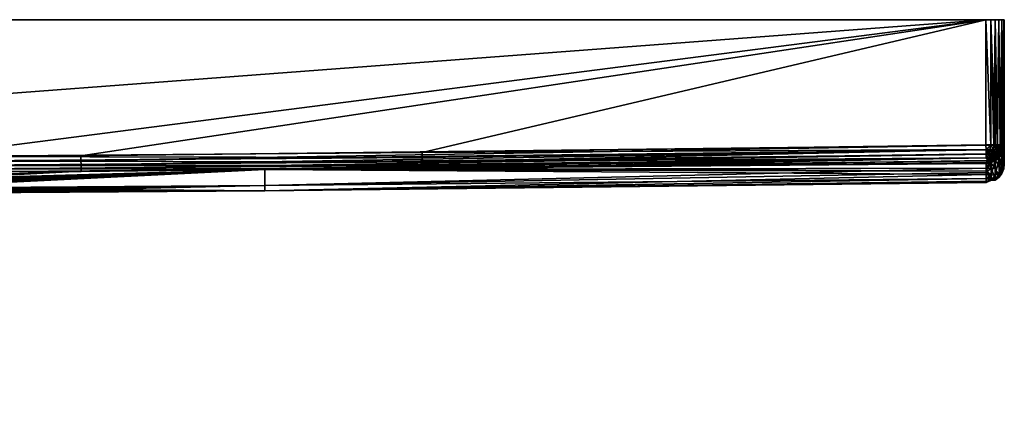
# Model space of a CAD drawing. Extents: x -0.079 to 0.08, y -0.252 to -0.001.
# Tile 55 of 55: x 0.026 to 0.08, y -0.022 to -0.001. Entities that reach past the tile are written whole.
import ezdxf

# ---------------------------------------------------------------- set-up
doc = ezdxf.new("R2010")
doc.units = 0
doc.layers.add('mesh', color=7, linetype='CONTINUOUS')

msp = doc.modelspace()

# ---------------------------------------------------------------- meshes
at = {"layer": 'mesh'}
mesh = msp.add_polyface(dxfattribs=at)
corners = [(-0.034599, -0.010764, 0.009222), (-0.034559, -0.010764, 0.009357), (-0.000247, -0.010881, -0.015041), (-0.035315, -0.010761, 0.007599), (-0.035188, -0.010762, 0.007858), (-0.004547, -0.010878, -0.015417), (-0.005619, -0.010876, -0.01564), (-0.000913, -0.010881, -0.015017), (-0.006456, -0.010874, -0.015899), (-0.009131, -0.010867, -0.016727), (-0.01632, -0.010829, -0.021062), (-0.036097, -0.010756, 0.006694), (-0.013365, -0.010848, -0.018873), (-0.001717, -0.010454, -0.064941), (-0.000247, -0.009856, -0.098521), (-0.020505, -0.009681, -0.098521), (-0.005357, -0.010459, -0.064419), (-0.009876, -0.010471, -0.062967), (-0.01248, -0.010483, -0.061612), (-0.0344, -0.010762, 0.010696), (-0.000247, -0.010856, 0.021115), (-0.0344, -0.010705, 0.021115), (-0.008622, -0.010722, 0.040066), (-0.00741, -0.01073, 0.039367), (-0.009814, -0.010714, 0.040753), (-0.034585, -0.01059, 0.041054), (-0.016564, -0.010603, 0.050006), (-0.015552, -0.010634, 0.047422), (-0.029103, -0.009595, 0.098521), (-0.016053, -0.010466, 0.061448), (-0.01667, -0.01049, 0.059465), (-0.014669, -0.010434, 0.064171), (-0.014944, -0.01044, 0.06363), (-0.013014, -0.010407, 0.066398), (-0.012189, -0.010398, 0.067187), (-0.010807, -0.010382, 0.068509), (-0.008643, -0.010364, 0.069972), (-0.008508, -0.010363, 0.070063), (-0.005726, -0.010348, 0.071325), (-0.004463, -0.010344, 0.071657), (-0.000247, -0.009843, 0.098521), (-0.003043, -0.01034, 0.07203), (-0.03452, -0.010593, 0.04086), (-0.014927, -0.010646, 0.046383), (-0.013977, -0.010665, 0.044805), (-0.020505, -0.009673, -0.098772), (0, -0.009858, -0.098521), (0.0291, -0.009621, -0.099012), (-0.020505, -0.009667, -0.099012), (-0.020503, -0.009064, -0.099467), (0.029094, -0.008762, -0.0995), (-0.020502, -0.008809, -0.0995), (0.0785, -0.001335, 0.0995), (0.020489, -0.008796, 0.0995), (-0.0785, -0.001335, 0.0995), (0.020491, -0.009052, 0.099467), (0.020492, -0.00929, 0.09937), (-0.029099, -0.009006, 0.099467), (-0.029103, -0.009609, 0.099012), (0.020493, -0.009661, 0.098772), (-0.029103, -0.009601, 0.098777), (-0.029102, -0.00945, 0.099215), (0.020493, -0.009655, 0.099012), (-0.029098, -0.00875, 0.0995), (-0.029101, -0.009244, 0.09937), (0.020492, -0.009496, 0.099215), (-0.003263, -0.022335, -0.064786), (-0.006421, -0.010461, -0.064161), (-0.00647, -0.022335, -0.064148), (-0.0125, -0.022335, -0.061651), (-0.013138, -0.010486, -0.06127), (-0.009567, -0.022335, -0.063097), (-0.035649, -0.010759, 0.007135), (-0.012499, -0.010853, -0.018351), (-0.004477, -0.010743, 0.038295), (-0.012167, -0.01069, 0.042701)]
mesh.append_faces([[corners[k] for k in face] for face in [(0, 1, 2, 2), (3, 4, 2, 2), (3, 5, 6, 6), (3, 7, 5, 5), (2, 7, 3, 3), (3, 8, 9, 9), (6, 8, 3, 3), (10, 11, 12, 12), (13, 14, 15, 15), (15, 16, 13, 13), (17, 15, 18, 18), (19, 20, 2, 2), (21, 22, 23, 23), (21, 24, 22, 22), (25, 26, 27, 27), (28, 29, 30, 30), (28, 31, 32, 32), (28, 33, 31, 31), (34, 33, 28, 28), (28, 35, 34, 34), (28, 36, 35, 35), (37, 36, 28, 28), (28, 38, 37, 37), (28, 39, 38, 38), (40, 39, 28, 28), (40, 41, 39, 39), (42, 43, 44, 44), (45, 14, 46, 46), (45, 15, 14, 14), (47, 48, 45, 45), (49, 50, 51, 51), (52, 53, 54, 54), (55, 56, 57, 57), (58, 59, 60, 60), (61, 62, 58, 58), (59, 40, 60, 60), (57, 63, 55, 55), (56, 64, 57, 57), (56, 65, 64, 64), (65, 61, 64, 64), (65, 62, 61, 61), (16, 66, 13, 13), (67, 68, 16, 16), (69, 18, 70, 70), (71, 17, 18, 18), (68, 67, 17, 17), (72, 9, 73, 73), (12, 72, 73, 73), (15, 67, 16, 16), (17, 67, 15, 15), (21, 74, 20, 20), (23, 74, 21, 21), (21, 44, 75, 75)]])
mesh = msp.add_polyface(dxfattribs=at)
corners = [(-0.000002, -0.010881, -0.015051), (-0.000247, -0.010856, 0.021115), (0.002761, -0.01088, -0.015153), (-0.000247, -0.010881, -0.015041), (0.003846, -0.010879, -0.015298), (0.006459, -0.010874, -0.015903), (0.039136, -0.010688, 0.021115), (0.007408, -0.010872, -0.016123), (0.029099, -0.009607, -0.098521), (0.011071, -0.010476, -0.062415), (0.012466, -0.010483, -0.061593), (0.006468, -0.010461, -0.064136), (0, -0.009858, -0.098521), (0.003028, -0.010455, -0.064816), (0.006636, -0.010461, -0.064103), (0.001939, -0.010454, -0.064925), (0, -0.010454, -0.064933), (-0.000247, -0.009856, -0.098521), (-0.000247, -0.010454, -0.064935), (-0.001717, -0.010454, -0.064941), (0, -0.010336, 0.0723), (0, -0.009846, 0.098521), (0.000593, -0.010337, 0.07229), (-0.000247, -0.009843, 0.098521), (-0.000247, -0.010337, 0.072278), (0.004464, -0.010344, 0.071664), (0.020493, -0.009669, 0.098521), (0.006274, -0.010351, 0.071122), (0.003615, -0.010341, 0.071918), (0.008636, -0.010365, 0.069953), (0.009012, -0.010367, 0.069768), (0.039134, -0.009509, 0.098522), (0.011257, -0.010386, 0.068137), (0.008629, -0.010722, 0.040058), (0.009327, -0.010718, 0.04043), (0.006879, -0.010733, 0.039126), (0.004466, -0.010743, 0.038325), (0.003979, -0.010745, 0.038164), (0.001237, -0.01075, 0.037744), (0.000001, -0.010749, 0.037765), (-0.000247, -0.010749, 0.037769), (-0.001818, -0.010749, 0.037796), (-0.003043, -0.01034, 0.07203), (-0.020503, -0.009064, -0.099467), (-0.020504, -0.009302, -0.09937), (0.029096, -0.009018, -0.099467), (0.0291, -0.009614, -0.098777), (-0.020505, -0.009673, -0.098772), (0.0291, -0.009621, -0.099012), (0.029099, -0.009462, -0.099215), (-0.020505, -0.009667, -0.099012), (0.029094, -0.008762, -0.0995), (0.029097, -0.009256, -0.09937), (-0.020505, -0.009508, -0.099215), (-0.0785, -0.001335, -0.0995), (-0.020502, -0.008809, -0.0995), (0.0785, -0.001335, -0.0995), (-0.029103, -0.009609, 0.099012), (0.020493, -0.009655, 0.099012), (0.020493, -0.009661, 0.098772), (0.020491, -0.009052, 0.099467), (-0.029098, -0.00875, 0.0995), (0.020489, -0.008796, 0.0995), (-0.0785, -0.001335, 0.0995), (0, -0.022335, -0.065), (-0.004477, -0.010743, 0.038295)]
mesh.append_faces([[corners[k] for k in face] for face in [(0, 1, 2, 2), (0, 3, 1, 1), (1, 4, 2, 2), (1, 5, 4, 4), (6, 5, 1, 1), (6, 7, 5, 5), (8, 9, 10, 10), (11, 12, 13, 13), (11, 8, 12, 12), (14, 8, 11, 11), (12, 15, 13, 13), (12, 16, 15, 15), (17, 16, 12, 12), (17, 18, 16, 16), (19, 18, 17, 17), (20, 21, 22, 22), (20, 23, 21, 21), (24, 23, 20, 20), (25, 26, 27, 27), (25, 21, 26, 26), (28, 21, 25, 25), (28, 22, 21, 21), (26, 29, 27, 27), (26, 30, 29, 29), (31, 32, 30, 30), (6, 33, 34, 34), (6, 35, 33, 33), (1, 36, 35, 35), (37, 36, 1, 1), (1, 38, 37, 37), (1, 39, 38, 38), (40, 39, 1, 1), (1, 41, 40, 40), (24, 42, 23, 23), (43, 44, 45, 45), (46, 47, 12, 12), (48, 47, 46, 46), (49, 50, 48, 48), (45, 51, 43, 43), (44, 52, 45, 45), (44, 53, 52, 52), (53, 49, 52, 52), (53, 50, 49, 49), (54, 55, 56, 56), (57, 58, 59, 59), (59, 21, 23, 23), (26, 21, 59, 59), (60, 61, 62, 62), (63, 54, 56, 56), (64, 16, 18, 18), (64, 15, 16, 16), (19, 64, 18, 18), (1, 65, 41, 41)]])
mesh = msp.add_polyface(dxfattribs=at)
corners = [(0.014893, -0.010839, -0.019921), (0.012476, -0.010852, -0.018388), (0.039136, -0.010688, 0.021115), (0.020982, -0.010783, -0.026408), (0.018771, -0.010808, -0.023488), (0.021557, -0.010775, -0.02734), (0.021639, -0.010774, -0.027506), (0.023173, -0.010747, -0.030619), (0.024113, -0.010722, -0.033541), (0.024299, -0.010717, -0.03412), (0.039136, -0.010396, -0.056552), (0.024533, -0.010708, -0.035189), (0.024972, -0.010677, -0.038818), (0.024941, -0.010667, -0.039999), (0.024875, -0.010646, -0.042494), (0.024742, -0.010637, -0.043581), (0.024107, -0.010612, -0.046462), (0.023956, -0.010606, -0.047151), (0.022647, -0.010577, -0.050587), (0.022162, -0.010568, -0.051569), (0.021604, -0.010561, -0.052471), (0.020238, -0.010542, -0.054677), (0.017084, -0.010511, -0.058252), (0.017675, -0.010516, -0.057675), (0.039134, -0.009521, -0.098521), (0.029099, -0.009607, -0.098521), (0.012466, -0.010483, -0.061593), (0.016997, -0.010505, 0.058225), (0.039134, -0.009509, 0.098522), (0.017286, -0.010543, 0.055001), (0.017299, -0.010541, 0.055185), (0.016385, -0.01061, 0.049449), (0.01665, -0.010597, 0.050537), (0.013624, -0.010671, 0.044338), (0.014945, -0.010647, 0.046374), (0.018655, -0.010526, -0.056552), (0.078517, -0.010004, -0.027714), (0.078517, -0.009794, 0.049222), (0.047721, -0.009435, 0.098522), (0.078517, -0.009597, 0.076186), (0.029096, -0.009018, -0.099467), (0.0785, -0.008182, -0.0995), (0.029094, -0.008762, -0.0995), (0.0785, -0.001335, -0.0995), (-0.020502, -0.008809, -0.0995), (0.0785, -0.001335, 0.0995), (0.047712, -0.008595, 0.0995), (0.020489, -0.008796, 0.0995), (0.020492, -0.00929, 0.09937), (0.047718, -0.009088, 0.09937), (0.04772, -0.009294, 0.099215), (0.020491, -0.009052, 0.099467), (0.047715, -0.00885, 0.099467), (0.047721, -0.009445, 0.098778), (0.020493, -0.009661, 0.098772), (0.020493, -0.009655, 0.099012), (0.020493, -0.009669, 0.098521), (0.020492, -0.009496, 0.099215), (0.047721, -0.009453, 0.099012), (-0.0785, -0.001335, 0.0995), (0.016262, -0.010473, 0.060901), (0.014971, -0.01044, 0.06367), (0.0291, -0.009621, -0.099012), (0.078512, -0.008883, -0.099213), (0.029099, -0.009462, -0.099215), (0.0291, -0.009614, -0.098777), (0.07861, -0.009042, -0.098999), (0.078517, -0.009153, -0.098708), (0.078517, -0.009182, -0.098522)]
mesh.append_faces([[corners[k] for k in face] for face in [(0, 1, 2, 2), (3, 4, 2, 2), (2, 5, 3, 3), (2, 6, 5, 5), (7, 6, 2, 2), (2, 8, 7, 7), (2, 9, 8, 8), (10, 9, 2, 2), (10, 11, 9, 9), (12, 11, 10, 10), (10, 13, 12, 12), (10, 14, 13, 13), (15, 14, 10, 10), (10, 16, 15, 15), (10, 17, 16, 16), (18, 17, 10, 10), (10, 19, 18, 18), (10, 20, 19, 19), (21, 20, 10, 10), (22, 23, 24, 24), (25, 26, 24, 24), (2, 27, 28, 28), (29, 30, 2, 2), (31, 32, 2, 2), (33, 34, 2, 2), (35, 10, 24, 24), (35, 21, 10, 10), (2, 36, 10, 10), (28, 37, 2, 2), (38, 39, 28, 28), (40, 41, 42, 42), (43, 44, 42, 42), (45, 46, 47, 47), (48, 49, 50, 50), (51, 49, 48, 48), (52, 49, 51, 51), (53, 54, 55, 55), (28, 53, 38, 38), (28, 54, 53, 53), (56, 54, 28, 28), (52, 47, 46, 46), (51, 47, 52, 52), (50, 57, 48, 48), (50, 58, 57, 57), (58, 55, 57, 57), (58, 53, 55, 55), (59, 43, 45, 45), (60, 61, 28, 28), (62, 63, 64, 64), (65, 66, 62, 62), (25, 67, 65, 65), (24, 68, 25, 25)]])
mesh = msp.add_polyface(dxfattribs=at)
corners = [(0.039134, -0.009521, -0.098521), (0.039136, -0.010396, -0.056552), (0.078517, -0.009435, -0.076738), (0.078517, -0.009669, -0.05655), (0.078517, -0.010004, -0.027714), (0.039136, -0.010688, 0.021115), (0.078517, -0.01022, -0.009055), (0.078517, -0.010159, -0.000607), (0.078517, -0.01, 0.021114), (0.078517, -0.009794, 0.049222), (0.039134, -0.009509, 0.098522), (0.078517, -0.009597, 0.076186), (0.078775, -0.009447, -0.076738), (0.078772, -0.010005, -0.027714), (0.078777, -0.00981, 0.049222), (0.078763, -0.010123, -0.000607), (0.029097, -0.009256, -0.09937), (0.029099, -0.009462, -0.099215), (0.078509, -0.008676, -0.09937), (0.0785, -0.001335, -0.0995), (0.029094, -0.008762, -0.0995), (0.0785, -0.008182, -0.0995), (0.0785, -0.00817, 0.0995), (0.047712, -0.008595, 0.0995), (0.0785, -0.001335, 0.0995), (0.078517, -0.009182, -0.098522), (0.047721, -0.009435, 0.098522), (0.078517, -0.009169, 0.098522), (0.078504, -0.008437, -0.099467), (0.078758, -0.008182, -0.099462), (0.078654, -0.008883, -0.099197), (0.078512, -0.008883, -0.099213), (0.07861, -0.009042, -0.098999), (0.078688, -0.008677, -0.099349), (0.078517, -0.009153, -0.098708), (0.078714, -0.009144, -0.09867), (0.078512, -0.00887, 0.099213), (0.078653, -0.00887, 0.099197), (0.07861, -0.00903, 0.098999), (0.078509, -0.008663, 0.09937), (0.078687, -0.008664, 0.099349), (0.078504, -0.008426, 0.099467), (0.078708, -0.008426, 0.099444), (0.078758, -0.00817, 0.099462), (0.078617, -0.009132, 0.098747), (0.078517, -0.009141, 0.098708), (0.078645, -0.009151, 0.098521), (0.078647, -0.009163, -0.098521), (0.078767, -0.009132, 0.098561), (0.029096, -0.009018, -0.099467), (0.0291, -0.009621, -0.099012), (0.0291, -0.009614, -0.098777), (0.029099, -0.009607, -0.098521), (0.047718, -0.009088, 0.09937), (0.04772, -0.009294, 0.099215), (0.047721, -0.009453, 0.099012), (0.047721, -0.009445, 0.098778), (0.047715, -0.00885, 0.099467)]
mesh.append_faces([[corners[k] for k in face] for face in [(0, 1, 2, 2), (1, 3, 2, 2), (1, 4, 3, 3), (5, 6, 4, 4), (7, 6, 5, 5), (5, 8, 7, 7), (5, 9, 8, 8), (10, 11, 9, 9), (3, 12, 2, 2), (13, 4, 6, 6), (14, 9, 11, 11), (14, 8, 9, 9), (15, 7, 8, 8), (16, 17, 18, 18), (19, 20, 21, 21), (22, 23, 24, 24), (0, 2, 25, 25), (26, 27, 11, 11), (28, 29, 21, 21), (30, 31, 32, 32), (33, 18, 31, 31), (28, 18, 33, 33), (34, 25, 35, 35), (36, 37, 38, 38), (39, 40, 36, 36), (41, 42, 39, 39), (22, 43, 41, 41), (44, 45, 38, 38), (27, 45, 44, 44), (46, 27, 44, 44), (2, 47, 25, 25), (11, 27, 46, 46), (46, 48, 11, 11), (28, 21, 49, 49), (49, 16, 28, 28), (16, 18, 28, 28), (17, 31, 18, 18), (50, 32, 31, 31), (51, 34, 32, 32), (52, 25, 34, 34), (29, 19, 21, 21), (23, 22, 41, 41), (53, 36, 54, 54), (53, 39, 36, 36), (41, 39, 53, 53), (55, 38, 45, 45), (56, 27, 26, 26), (56, 45, 27, 27), (57, 41, 53, 53), (57, 23, 41, 41), (36, 55, 54, 54), (36, 38, 55, 55), (45, 56, 55, 55)]])
mesh = msp.add_polyface(dxfattribs=at)
corners = [(0.079283, -0.008182, -0.099123), (0.079366, -0.001335, -0.099), (0.079207, -0.001335, -0.099207), (0.0795, -0.001335, -0.0985), (0.0795, -0.008182, -0.0985), (0.0795, -0.008598, -0.076723), (0.0795, -0.001335, 0.0985), (0.0795, -0.008966, 0.049212), (0.0795, -0.00817, 0.0985), (0.0795, -0.009229, -0.000607), (0.0795, -0.009148, -0.027709), (0.079119, -0.00817, 0.099285), (0.079, -0.001335, 0.099366), (0.079207, -0.001335, 0.099207), (0.0785, -0.001335, -0.0995), (0.078759, -0.001335, -0.099466), (0.0785, -0.001335, 0.0995), (0.079466, -0.001335, 0.098759), (0.078759, -0.001335, 0.099466), (0.079366, -0.001335, 0.099), (0.079466, -0.001335, -0.098759), (0.079, -0.001335, -0.099366), (0.079102, -0.008438, -0.099257), (0.079122, -0.008182, -0.099283), (0.07893, -0.008182, -0.099403), (0.079257, -0.008438, -0.099102), (0.079373, -0.008438, -0.098916), (0.079462, -0.008182, -0.098758), (0.079361, -0.008182, -0.098997), (0.07937, -0.008426, 0.098922), (0.0794, -0.00817, 0.098936), (0.079463, -0.00817, 0.098758), (0.079253, -0.008426, 0.099106), (0.079279, -0.00817, 0.099127), (0.079099, -0.008426, 0.099259), (0.079442, -0.008426, 0.098716), (0.078914, -0.008426, 0.099374), (0.078758, -0.00817, 0.099462), (0.078997, -0.00817, 0.099361), (0.078758, -0.008182, -0.099462), (0.0785, -0.00817, 0.0995)]
mesh.append_faces([[corners[k] for k in face] for face in [(0, 1, 2, 2), (3, 4, 5, 5), (6, 7, 8, 8), (6, 9, 7, 7), (3, 9, 6, 6), (3, 10, 9, 9), (5, 10, 3, 3), (11, 12, 13, 13), (3, 14, 15, 15), (6, 14, 3, 3), (16, 6, 17, 17), (16, 14, 6, 6), (17, 18, 16, 16), (17, 12, 18, 18), (19, 12, 17, 17), (19, 13, 12, 12), (15, 20, 3, 3), (15, 1, 20, 20), (21, 1, 15, 15), (21, 2, 1, 1), (22, 23, 24, 24), (25, 0, 23, 23), (26, 27, 28, 28), (25, 28, 0, 0), (29, 30, 31, 31), (32, 33, 30, 30), (34, 11, 33, 33), (35, 31, 8, 8), (36, 37, 38, 38), (34, 38, 11, 11), (39, 15, 14, 14), (24, 15, 39, 39), (24, 21, 15, 15), (23, 21, 24, 24), (23, 2, 21, 21), (0, 2, 23, 23), (28, 1, 0, 0), (28, 20, 1, 1), (27, 20, 28, 28), (27, 3, 20, 20), (4, 3, 27, 27), (31, 6, 8, 8), (31, 17, 6, 6), (30, 17, 31, 31), (30, 19, 17, 17), (33, 19, 30, 30), (33, 13, 19, 19), (11, 13, 33, 33), (38, 12, 11, 11), (38, 18, 12, 12), (37, 18, 38, 38), (37, 16, 18, 18), (40, 16, 37, 37)]])
mesh = msp.add_polyface(dxfattribs=at)
corners = [(0.079285, -0.008677, -0.098874), (0.079444, -0.008438, -0.098709), (0.079373, -0.008438, -0.098916), (0.079349, -0.008677, -0.098688), (0.07918, -0.008677, -0.099041), (0.079257, -0.008438, -0.099102), (0.079041, -0.008677, -0.09918), (0.079102, -0.008438, -0.099257), (0.078874, -0.008677, -0.099285), (0.078916, -0.008438, -0.099373), (0.078688, -0.008677, -0.099349), (0.078709, -0.008438, -0.099444), (0.078654, -0.008883, -0.099197), (0.078509, -0.008663, 0.09937), (0.078708, -0.008426, 0.099444), (0.078687, -0.008664, 0.099349), (0.078872, -0.008664, 0.099285), (0.078914, -0.008426, 0.099374), (0.078805, -0.00887, 0.099145), (0.079038, -0.008664, 0.099182), (0.079099, -0.008426, 0.099259), (0.078942, -0.00887, 0.09906), (0.079177, -0.008664, 0.099045), (0.079253, -0.008426, 0.099106), (0.079056, -0.00887, 0.098947), (0.079282, -0.008664, 0.098879), (0.07937, -0.008426, 0.098922), (0.079142, -0.00887, 0.098811), (0.079347, -0.008664, 0.098694), (0.079442, -0.008426, 0.098716), (0.079196, -0.00887, 0.09866), (0.07893, -0.008182, -0.099403), (0.078758, -0.008182, -0.099462), (0.078504, -0.008437, -0.099467), (0.079467, -0.008438, -0.098506), (0.079369, -0.008677, -0.098511), (0.079462, -0.008182, -0.098758), (0.0795, -0.008182, -0.0985), (0.079361, -0.008182, -0.098997), (0.079122, -0.008182, -0.099283), (0.078504, -0.008426, 0.099467), (0.078758, -0.00817, 0.099462), (0.079467, -0.008426, 0.098505), (0.079369, -0.008665, 0.098511), (0.0795, -0.00817, 0.0985), (0.078997, -0.00817, 0.099361), (0.079279, -0.00817, 0.099127), (0.0794, -0.00817, 0.098936), (0.079463, -0.00817, 0.098758), (0.0795, -0.008598, -0.076723), (0.079467, -0.008854, -0.076728), (0.0795, -0.008966, 0.049212)]
mesh.append_faces([[corners[k] for k in face] for face in [(0, 1, 2, 2), (0, 3, 1, 1), (4, 2, 5, 5), (4, 0, 2, 2), (6, 5, 7, 7), (6, 4, 5, 5), (8, 7, 9, 9), (8, 6, 7, 7), (10, 9, 11, 11), (10, 8, 9, 9), (12, 8, 10, 10), (13, 14, 15, 15), (16, 14, 17, 17), (16, 15, 14, 14), (18, 15, 16, 16), (19, 17, 20, 20), (19, 16, 17, 17), (21, 16, 19, 19), (22, 20, 23, 23), (22, 19, 20, 20), (24, 19, 22, 22), (25, 23, 26, 26), (25, 22, 23, 23), (27, 22, 25, 25), (28, 26, 29, 29), (28, 25, 26, 26), (30, 25, 28, 28), (9, 31, 32, 32), (33, 11, 32, 32), (33, 10, 11, 11), (34, 3, 35, 35), (34, 1, 3, 3), (34, 36, 1, 1), (37, 36, 34, 34), (2, 1, 36, 36), (5, 2, 38, 38), (7, 5, 39, 39), (9, 7, 31, 31), (11, 9, 32, 32), (40, 41, 14, 14), (28, 42, 43, 43), (29, 42, 28, 28), (44, 42, 29, 29), (17, 14, 41, 41), (20, 17, 45, 45), (23, 20, 46, 46), (26, 23, 47, 47), (29, 26, 48, 48), (49, 37, 34, 34), (50, 34, 35, 35), (50, 49, 34, 34), (42, 44, 51, 51)]])
mesh = msp.add_polyface(dxfattribs=at)
corners = [(0.079144, -0.008883, -0.098807), (0.079349, -0.008677, -0.098688), (0.079285, -0.008677, -0.098874), (0.079197, -0.008883, -0.098654), (0.079059, -0.008883, -0.098944), (0.07918, -0.008677, -0.099041), (0.078944, -0.008883, -0.099059), (0.079041, -0.008677, -0.09918), (0.078807, -0.008883, -0.099144), (0.078874, -0.008677, -0.099285), (0.078654, -0.008883, -0.099197), (0.079347, -0.008664, 0.098694), (0.079369, -0.008665, 0.098511), (0.079196, -0.00887, 0.09866), (0.078805, -0.00887, 0.099145), (0.078653, -0.00887, 0.099197), (0.078687, -0.008664, 0.099349), (0.078942, -0.00887, 0.09906), (0.078872, -0.008664, 0.099285), (0.079056, -0.00887, 0.098947), (0.079038, -0.008664, 0.099182), (0.079142, -0.00887, 0.098811), (0.079177, -0.008664, 0.099045), (0.079282, -0.008664, 0.098879), (0.079467, -0.008854, -0.076728), (0.0795, -0.009148, -0.027709), (0.0795, -0.008598, -0.076723), (0.079467, -0.009404, -0.027711), (0.079369, -0.009093, -0.076732), (0.079369, -0.008677, -0.098511), (0.078688, -0.008677, -0.099349), (0.078512, -0.008883, -0.099213), (0.079213, -0.008883, -0.098515), (0.078999, -0.009042, -0.09861), (0.078961, -0.009042, -0.09872), (0.078773, -0.009144, -0.098521), (0.078818, -0.009042, -0.0989), (0.078714, -0.009144, -0.09867), (0.07861, -0.009042, -0.098999), (0.078512, -0.00887, 0.099213), (0.079213, -0.008871, 0.098515), (0.07901, -0.00903, 0.098519), (0.078718, -0.00903, 0.098961), (0.07861, -0.00903, 0.098999), (0.078617, -0.009132, 0.098747), (0.078898, -0.00903, 0.09882), (0.078767, -0.009132, 0.098561), (0.079213, -0.009299, -0.076735), (0.079467, -0.009222, 0.049215), (0.079467, -0.008426, 0.098505), (0.0795, -0.008966, 0.049212), (0.079369, -0.009461, 0.049218)]
mesh.append_faces([[corners[k] for k in face] for face in [(0, 1, 2, 2), (0, 3, 1, 1), (4, 2, 5, 5), (4, 0, 2, 2), (6, 5, 7, 7), (6, 4, 5, 5), (8, 7, 9, 9), (8, 6, 7, 7), (10, 8, 9, 9), (11, 12, 13, 13), (14, 15, 16, 16), (17, 14, 18, 18), (19, 17, 20, 20), (21, 19, 22, 22), (13, 21, 23, 23), (24, 25, 26, 26), (27, 25, 24, 24), (28, 24, 29, 29), (28, 27, 24, 24), (30, 31, 10, 10), (32, 3, 33, 33), (32, 1, 3, 3), (29, 1, 32, 32), (34, 3, 0, 0), (34, 33, 3, 3), (35, 33, 34, 34), (34, 0, 4, 4), (36, 4, 6, 6), (36, 34, 4, 4), (37, 34, 36, 36), (36, 6, 8, 8), (38, 8, 10, 10), (38, 36, 8, 8), (39, 16, 15, 15), (13, 40, 41, 41), (12, 40, 13, 13), (42, 15, 14, 14), (42, 43, 15, 15), (44, 43, 42, 42), (42, 14, 17, 17), (45, 17, 19, 19), (45, 42, 17, 17), (44, 42, 45, 45), (45, 19, 21, 21), (41, 21, 13, 13), (41, 45, 21, 21), (46, 45, 41, 41), (28, 29, 32, 32), (47, 32, 33, 33), (48, 49, 50, 50), (51, 12, 49, 49), (47, 28, 32, 32)]])
mesh = msp.add_polyface(dxfattribs=at)
corners = [(0.078517, -0.009435, -0.076738), (0.078775, -0.009447, -0.076738), (0.078647, -0.009163, -0.098521), (0.078517, -0.009669, -0.05655), (0.078772, -0.010005, -0.027714), (0.078517, -0.01022, -0.009055), (0.078763, -0.010123, -0.000607), (0.078517, -0.010004, -0.027714), (0.079467, -0.009404, -0.027711), (0.0795, -0.009229, -0.000607), (0.0795, -0.009148, -0.027709), (0.079467, -0.009485, -0.000607), (0.0795, -0.008966, 0.049212), (0.079467, -0.009222, 0.049215), (0.079369, -0.009643, -0.027712), (0.079369, -0.009093, -0.076732), (0.079369, -0.009724, -0.000607), (0.079369, -0.009461, 0.049218), (0.079213, -0.009299, -0.076735), (0.079213, -0.009849, -0.027714), (0.079213, -0.00993, -0.000607), (0.079213, -0.009667, 0.04922), (0.07901, -0.009458, -0.076738), (0.07901, -0.010009, -0.027715), (0.07901, -0.010089, -0.000607), (0.07901, -0.009826, 0.049221), (0.078777, -0.00981, 0.049222), (0.078517, -0.01, 0.021114), (0.078517, -0.010159, -0.000607), (0.078714, -0.009144, -0.09867), (0.078773, -0.009144, -0.098521), (0.078961, -0.009042, -0.09872), (0.078517, -0.009182, -0.098522), (0.078517, -0.009153, -0.098708), (0.078818, -0.009042, -0.0989), (0.07861, -0.009042, -0.098999), (0.078767, -0.009132, 0.098561), (0.078617, -0.009132, 0.098747), (0.078898, -0.00903, 0.09882), (0.078645, -0.009151, 0.098521), (0.078999, -0.009042, -0.09861), (0.079467, -0.008426, 0.098505), (0.079213, -0.008871, 0.098515), (0.079369, -0.008665, 0.098511), (0.07901, -0.00903, 0.098519), (0.078517, -0.009597, 0.076186)]
mesh.append_faces([[corners[k] for k in face] for face in [(0, 1, 2, 2), (3, 4, 1, 1), (4, 5, 6, 6), (3, 7, 4, 4), (8, 9, 10, 10), (11, 9, 8, 8), (11, 12, 9, 9), (13, 12, 11, 11), (14, 8, 15, 15), (14, 11, 8, 8), (16, 11, 14, 14), (16, 13, 11, 11), (17, 13, 16, 16), (18, 14, 15, 15), (19, 14, 18, 18), (19, 16, 14, 14), (20, 16, 19, 19), (20, 17, 16, 16), (21, 17, 20, 20), (22, 19, 18, 18), (23, 19, 22, 22), (23, 20, 19, 19), (24, 20, 23, 23), (24, 21, 20, 20), (25, 21, 24, 24), (25, 6, 26, 26), (24, 6, 25, 25), (24, 4, 6, 6), (23, 4, 24, 24), (23, 1, 4, 4), (22, 1, 23, 23), (6, 27, 26, 26), (5, 28, 6, 6), (29, 30, 31, 31), (32, 30, 29, 29), (32, 2, 30, 30), (33, 34, 35, 35), (33, 29, 34, 34), (36, 37, 38, 38), (39, 37, 36, 36), (22, 40, 30, 30), (2, 1, 30, 30), (17, 41, 13, 13), (42, 43, 17, 17), (21, 42, 17, 17), (22, 18, 40, 40), (25, 42, 21, 21), (44, 42, 25, 25), (25, 26, 44, 44), (22, 30, 1, 1), (26, 36, 44, 44), (45, 36, 26, 26)]])
mesh = msp.add_polyface(dxfattribs=at)
corners = [(0.01083, -0.01086, -0.017468), (0.007408, -0.010872, -0.016123), (0.039136, -0.010688, 0.021115), (0.011806, -0.010856, -0.017963), (0.012476, -0.010852, -0.018388), (0.017678, -0.010818, -0.022322), (0.014893, -0.010839, -0.019921), (0.018771, -0.010808, -0.023488), (0.039134, -0.009521, -0.098521), (0.017866, -0.010518, -0.057487), (0.018655, -0.010526, -0.056552), (0.017675, -0.010516, -0.057675), (0.01424, -0.010492, -0.060548), (0.017084, -0.010511, -0.058252), (0.012466, -0.010483, -0.061593), (0.01008, -0.010472, -0.062878), (0.011071, -0.010476, -0.062415), (0.029099, -0.009607, -0.098521), (0.006636, -0.010461, -0.064103), (0.039134, -0.009509, 0.098522), (0.013392, -0.010412, 0.065952), (0.012185, -0.010398, 0.067186), (0.009012, -0.010367, 0.069768), (0.020493, -0.009669, 0.098521), (0.011257, -0.010386, 0.068137), (0.016657, -0.01049, 0.059463), (0.016262, -0.010473, 0.060901), (0.016997, -0.010505, 0.058225), (0.017299, -0.010541, 0.055185), (0.017106, -0.010574, 0.052417), (0.017286, -0.010543, 0.055001), (0.01665, -0.010597, 0.050537), (0.015287, -0.01064, 0.046901), (0.016385, -0.01061, 0.049449), (0.014945, -0.010647, 0.046374), (0.012203, -0.010689, 0.042795), (0.013624, -0.010671, 0.044338), (0.011745, -0.010695, 0.042298), (0.009327, -0.010718, 0.04043), (-0.000247, -0.010856, 0.021115), (0.006879, -0.010733, 0.039126), (0.0291, -0.009614, -0.098777), (0, -0.009858, -0.098521), (0.023173, -0.010747, -0.030619), (0.021651, -0.022335, -0.0275), (0.021639, -0.010774, -0.027506), (0.024113, -0.010722, -0.033541), (0.023097, -0.022335, -0.030433), (0.024299, -0.010717, -0.03412), (0.024148, -0.022335, -0.03353), (0.024533, -0.010708, -0.035189), (0.024972, -0.010677, -0.038818), (0.024786, -0.022335, -0.036737), (0.024941, -0.010667, -0.039999), (0.025, -0.022335, -0.04), (0.024875, -0.010646, -0.042494), (0.024742, -0.010637, -0.043581), (0.024786, -0.022335, -0.043263), (0.024107, -0.010612, -0.046462), (0.023956, -0.010606, -0.047151), (0.024148, -0.022335, -0.046471), (0.022647, -0.010577, -0.050587), (0.023097, -0.022335, -0.049567), (0.022162, -0.010568, -0.051569), (0.021651, -0.022335, -0.0525), (0.021604, -0.010561, -0.052471), (0.020238, -0.010542, -0.054677), (0.019834, -0.022335, -0.055219), (0.017678, -0.022335, -0.057678), (0.021557, -0.010775, -0.02734), (0.020982, -0.010783, -0.026408), (0.019834, -0.022335, -0.024781), (0.017678, -0.022335, -0.022322), (0.014971, -0.01044, 0.06367)]
mesh.append_faces([[corners[k] for k in face] for face in [(0, 1, 2, 2), (2, 3, 0, 0), (2, 4, 3, 3), (2, 5, 6, 6), (2, 7, 5, 5), (8, 9, 10, 10), (8, 11, 9, 9), (8, 12, 13, 13), (8, 14, 12, 12), (15, 16, 17, 17), (18, 15, 17, 17), (19, 20, 21, 21), (19, 22, 23, 23), (21, 24, 19, 19), (19, 25, 26, 26), (19, 27, 25, 25), (2, 28, 27, 27), (2, 29, 30, 30), (2, 31, 29, 29), (2, 32, 33, 33), (2, 34, 32, 32), (2, 35, 36, 36), (2, 37, 35, 35), (38, 37, 2, 2), (39, 40, 2, 2), (41, 42, 17, 17), (43, 44, 45, 45), (46, 47, 43, 43), (48, 49, 46, 46), (50, 49, 48, 48), (51, 52, 50, 50), (53, 54, 51, 51), (55, 54, 53, 53), (56, 57, 55, 55), (58, 57, 56, 56), (59, 60, 58, 58), (61, 62, 59, 59), (63, 62, 61, 61), (63, 64, 62, 62), (65, 64, 63, 63), (66, 64, 65, 65), (66, 67, 64, 64), (10, 67, 66, 66), (10, 68, 67, 67), (9, 68, 10, 10), (68, 11, 13, 13), (9, 11, 68, 68), (44, 69, 45, 45), (44, 70, 69, 69), (71, 7, 70, 70), (72, 5, 7, 7), (19, 73, 20, 20)]])

doc.saveas('drawing.dxf')
